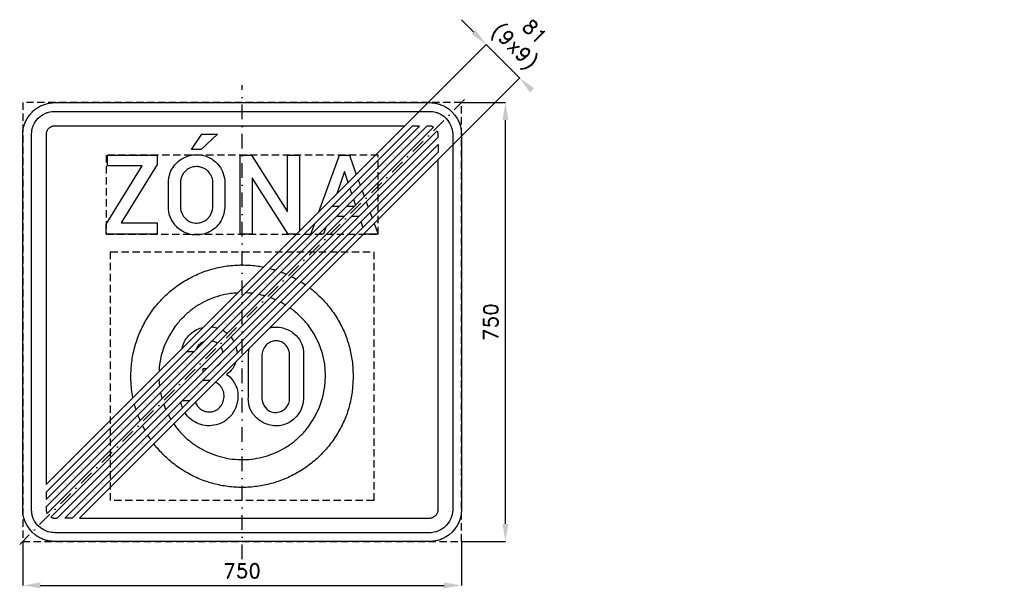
# Model space of a CAD drawing. Header units: millimetres. Extents: x -380 to 1302, y -455 to 517.
import ezdxf

# ---------------------------------------------------------------- set-up
doc = ezdxf.new("R2010")
doc.units = ezdxf.units.MM
doc.header["$LTSCALE"] = 5
doc.linetypes.add('ČERCHOVANÁX2', pattern=[2, 1, -0.5, 0, -0.5])
doc.linetypes.add('ČÁRKOVANÁX2', pattern=[1.5, 1, -0.5])
doc.layers.add('Kóty', color=2, linetype='Continuous')
doc.layers.add('Značka', color=7, linetype='Continuous')
doc.styles.get("Standard").update_dxf_attribs({"font": 'romand.shx', "height": 25})
doc.dimstyles.get("Standard").update_dxf_attribs({"dimtxt": 25, "dimasz": 30, "dimexe": 0.18, "dimexo": 0.0625, "dimgap": 12.5, "dimtad": 1, "dimdec": 0, "dimzin": 0, "dimdsep": 46, "dimtxsty": 'Standard', "dimcen": 0.09, "dimadec": 0, "dimazin": 0, "dimtfac": 1, "dimtdec": 0, "dimtofl": 0, "dimtmove": 0, "dimatfit": 3, "dimfxl": 1, "dimtolj": 1, "dimtzin": 0, "dimarcsym": 0})

# ---------------------------------------------------------------- blocks, each defined once
blk = doc.blocks.new('*D0')
at = {"layer": 'Defpoints', "color": 0, "transparency": 16777216}
for p in [(-375, -375), (375, -375), (375, -450)]:
    blk.add_point(p, dxfattribs=at)
at = {"layer": 'Kóty', "color": 0, "lineweight": -2, "transparency": 16777216}
for p, q in [((-375, -375.0625), (-375, -450.18)), ((375, -375.0625), (375, -450.18)), ((-345, -450), (345, -450))]:
    blk.add_line(p, q, dxfattribs=at)
at = {"layer": 'Kóty', "color": 0, "transparency": 16777216}
for points in [[(-345, -445), (-345, -455), (-375, -450)], [(345, -445), (345, -455), (375, -450)]]:
    blk.add_solid(points, dxfattribs=at)
at = {"layer": 'Kóty', "color": 0, "transparency": 16777216, "insert": (0, -425), "char_height": 25, "attachment_point": 5}
blk.add_mtext('\\A1;750', dxfattribs=at)
blk = doc.blocks.new('*D1')
at = {"layer": 'Defpoints', "color": 0, "transparency": 16777216}
for p in [(375, 375), (450, 375), (375, -375)]:
    blk.add_point(p, dxfattribs=at)
at = {"layer": 'Kóty', "color": 0, "lineweight": -2, "transparency": 16777216}
for p, q in [((375.0625, 375), (450.18, 375)), ((450, -345), (450, 345)), ((375.0625, -375), (450.18, -375))]:
    blk.add_line(p, q, dxfattribs=at)
at = {"layer": 'Kóty', "color": 0, "transparency": 16777216}
for points in [[(445, 345), (455, 345), (450, 375)], [(445, -345), (455, -345), (450, -375)]]:
    blk.add_solid(points, dxfattribs=at)
at = {"layer": 'Kóty', "color": 0, "transparency": 16777216, "insert": (425, 0), "char_height": 25, "attachment_point": 5, "rotation": 90}
blk.add_mtext('\\A1;750', dxfattribs=at)

msp = doc.modelspace()

# ---------------------------------------------------------------- linework, layer by layer
at = {"color": 3}
msp.add_lwpolyline([(-68.7, 321.2), (-42.2, 321.2), (-69.9, 294.6), (-86.8, 294.6), (-68.7, 321.2)], dxfattribs=at)
at = {"layer": 'Kóty'}
for p, q in [((395.8, 495.5), (374.6, 516.7)), ((270.8, 328.1), (417.1, 474.4)), ((328.1, 270.8), (474.4, 417.1))]:
    msp.add_line(p, q, dxfattribs=at)
msp.add_lwpolyline([(474.3, 417), (417, 474.3)], dxfattribs=at)
for points in [[(399.3, 499), (392.2, 492), (417, 474.3)], [(499, 399.3), (492, 392.2), (474.3, 417)]]:
    msp.add_solid(points, dxfattribs=at)
at = {"layer": 'Značka', "color": 6, "linetype": 'ČERCHOVANÁX2', "ltscale": 5}
msp.add_line((380.2, 380.1), (-380.1, -380.2), dxfattribs=at)
msp.add_lwpolyline([(0, -405), (0, 405)], dxfattribs=at)
at = {"layer": 'Značka', "color": 3}
for points in [[(-320, -375), (-320.2, -375), (-320.4, -375, -0.032177), (-327.5, -374.5, -0.035432), (-334.5, -373.1, -0.036231), (-341.3, -370.8, -0.034387), (-347.6, -367.6, -0.03373), (-353.6, -363.6), (-358.9, -358.9), (-363.6, -353.6), (-367.6, -347.6), (-370.8, -341.3), (-373.1, -334.5), (-374.5, -327.5), (-375, -320.4), (-375, -320.2), (-375, -320), (-375, 320), (-375, 320.2), (-375, 320.4), (-374.5, 327.5), (-373.1, 334.5), (-370.8, 341.3), (-367.6, 347.6), (-363.6, 353.6), (-358.9, 358.9, -0.03416), (-353.6, 363.6, -0.034204), (-347.6, 367.6, -0.03407), (-341.3, 370.7, -0.033398), (-334.5, 373.1, -0.034117), (-327.5, 374.5, -0.036743), (-320.4, 375), (-320.2, 375), (-320, 375), (320, 375), (320.2, 375), (320.4, 375, -0.032185), (327.5, 374.5, -0.035434), (334.5, 373.1, -0.036239), (341.3, 370.8, -0.034384), (347.6, 367.6, -0.033737), (353.6, 363.6), (358.9, 358.9), (363.6, 353.6), (367.6, 347.6), (370.8, 341.3), (373.1, 334.5), (374.5, 327.5), (375, 320.4), (375, 320.2), (375, 320), (375, -320), (375, -320.2), (375, -320.4), (374.5, -327.5), (373.1, -334.5), (370.8, -341.3), (367.6, -347.6), (363.6, -353.6), (358.9, -358.9), (353.6, -363.6), (347.6, -367.6, -0.034074), (341.3, -370.7, -0.033398), (334.5, -373.1, -0.034121), (327.5, -374.5, -0.036746), (320.4, -375), (320.2, -375), (320, -375), (-320, -375)], [(-320, -360), (-320.2, -360), (-320.3, -360, -0.032185), (-325.5, -359.6, -0.035458), (-330.6, -358.6, -0.036282), (-335.5, -356.9, -0.03438), (-340.1, -354.6), (-344.4, -351.7), (-348.3, -348.3), (-351.7, -344.4), (-354.6, -340.1), (-356.9, -335.5), (-358.6, -330.6), (-359.6, -325.5), (-360, -320.3), (-360, -320.2), (-360, -320), (-360, 320), (-360, 320.2), (-360, 320.3), (-359.6, 325.5), (-358.6, 330.6), (-356.9, 335.5), (-354.6, 340.1), (-351.7, 344.4), (-348.3, 348.3), (-344.4, 351.7), (-340.1, 354.6, -0.034054), (-335.5, 356.9, -0.033397), (-330.6, 358.6, -0.034162), (-325.5, 359.7, -0.036746), (-320.3, 360), (-320.2, 360), (-320, 360), (320, 360), (320.2, 360), (320.3, 360, -0.032185), (325.5, 359.6, -0.035458), (330.6, 358.6, -0.036271), (335.5, 356.9, -0.034372), (340.1, 354.6), (344.4, 351.7), (348.3, 348.3), (351.7, 344.4), (354.6, 340.1), (356.9, 335.5), (358.6, 330.6), (359.6, 325.5), (360, 320.3), (360, 320.2), (360, 320), (360, -320), (360, -320.2), (360, -320.3), (359.6, -325.5), (358.6, -330.6), (356.9, -335.5), (354.6, -340.1), (351.7, -344.4), (348.3, -348.3), (344.4, -351.7), (340.1, -354.6), (335.5, -356.9, -0.033409), (330.6, -358.6, -0.034162), (325.5, -359.7, -0.036752), (320.3, -360), (320.2, -360), (320, -360), (-320, -360)], [(-126.1, 239.1), (-126, 240.3), (-126, 241.4), (-125.2, 247), (-123.8, 252.5, -0.066316), (-118.6, 263.7, -0.068478), (-110.6, 273.1, -0.061906), (-101.8, 279.6, -0.059925), (-91.8, 283.9, -0.057361), (-81.4, 285.9, -0.057578), (-70.8, 285.5, -0.056928), (-60.6, 282.9, -0.057441), (-51.4, 278.1, -0.055444), (-43.5, 271.8), (-37.2, 263.9), (-33.5, 257.1), (-31, 249.8), (-30.3, 245.8), (-29.8, 241.7), (-29.7, 241), (-29.7, 240.4), (-29.7, 195.2), (-29.8, 194.1), (-29.9, 193.1), (-31.3, 184.7), (-34.1, 176.7, -0.078747), (-41.4, 165.4, -0.073081), (-51.6, 156.7, -0.060083), (-61.4, 151.7, -0.059823), (-72.1, 149.2, -0.071111), (-85.4, 149.3, -0.074187), (-98, 153.1, -0.066062), (-108, 159.2, -0.061724), (-116.2, 167.6), (-120.9, 174.8), (-124, 182.8), (-125.2, 188), (-125.9, 193.4), (-126, 194.6), (-126.1, 195.9), (-126.1, 239.1)], [(-105.5, 239.1), (-105.5, 195.9), (-105.5, 195.1), (-105.4, 194.2), (-104.7, 190), (-103.3, 185.9), (-100.1, 180.3), (-95.7, 175.7), (-90.5, 172.1, 0.064258), (-84.6, 169.9, 0.050477), (-79.8, 169.2, 0.044574), (-74.9, 169.4, 0.073926), (-66.6, 171.6, 0.084947), (-59.4, 176.2), (-54.6, 181.8), (-51.5, 188.4), (-50.6, 191.7), (-50.1, 195.1), (-50.1, 195.6), (-50.1, 196), (-50.1, 239), (-50.1, 239.7), (-50.1, 240.5), (-50.9, 245.2), (-52.7, 249.7, 0.076987), (-57.7, 257, 0.083771), (-64.6, 262.2, 0.069846), (-71.1, 264.9, 0.066683), (-78.1, 265.6, 0.088539), (-87.7, 263.9, 0.098173), (-95.9, 259), (-100.1, 254.5), (-103.1, 249.2), (-104.7, 245), (-105.5, 240.6), (-105.5, 239.8), (-105.5, 239.1)], [(-186.5, -129.2, -0.020102), (-188.8, -114.8, -0.034381), (-190, -90, -0.034401), (-188.1, -65.2, -0.03442), (-182.9, -40.9, -0.034419), (-174.6, -17.5, -0.034434), (-163.3, 4.6, -0.034445), (-149.3, 25.2, -0.034421), (-132.6, 43.6, -0.034437), (-113.7, 59.8, -0.034439), (-92.8, 73.3, -0.034412), (-70.4, 84, -0.0344), (-46.8, 91.7, -0.034417), (-22.3, 96.3, -0.034414), (2.5, 97.5, -0.034417), (27.3, 95.6, -0.013248), (36.7, 94, -0.013248)], [(47.1, 91.6, -0.006471), (51.6, 90.4, -0.00778), (57, 88.8)], [(66.5, 85.6, -0.012742), (75, 82.1, -0.00079), (75.6, 81.9)], [(84.2, 77.9, -0.013015), (92.6, 73.5, -0.013015)], [(100.6, 68.7, -0.012732), (108.3, 63.7, -0.012732)], [(115.6, 58.4, -0.00358), (117.7, 56.8, -0.03442), (136.1, 40.1, -0.034411), (152.3, 21.2, -0.034517), (165.8, 0.3, -0.034377), (176.5, -22.1, -0.034055), (184.1, -45.7), (188.6, -68.9), (190, -92.5)], [(-7.4, 49.8, 0.024137), (-20.5, 48.6, 0.034401), (-38.7, 44.6, 0.034417), (-56.3, 38.5, 0.034406), (-72.9, 30, 0.034444), (-88.3, 19.5, 0.034423), (-102.1, 6.9, 0.034436), (-114.2, -7.2), (-124.3, -22.9), (-132.4, -39.7), (-138.1, -57.4), (-141.6, -75.7), (-142, -84.7)], [(17.2, 49, 0.000818), (16.8, 49.1, 0.021026), (5.4, 49.9, 0.021026)], [(38.4, 44.8, 0.006307), (35.1, 45.6, 0.013141), (28.1, 47.2, 0.013141)], [(57.2, 38.1, 0.00869), (52.8, 39.9, 0.00938), (48.1, 41.7)], [(73.9, 29.4, 0.009117), (69.6, 31.8, 0.008115), (65.8, 33.9)], [(142.5, -92.5), (142.5, -91.6), (142.5, -90.6), (141.1, -72.1), (137.1, -53.8), (131, -36.2), (122.5, -19.6), (112, -4.2, 0.034437), (99.4, 9.6, 0.034572), (85.3, 21.7, 0.008318), (81.6, 24.4, 0.008318)], [(-102.8, -45.5), (-102.4, -43.8, -0.070947), (-97.2, -31.2, -0.07659), (-88.6, -20.6, -0.078996), (-77.4, -12.8, -0.065106), (-66.4, -9.1)], [(-52.7, -8.1, -0.013087), (-50.3, -8.4, -0.046707), (-42, -10.2)], [(-33.2, -14.1, -0.050054), (-25.6, -19.2)], [(47.9, -9.4, -0.019271), (51.4, -8.9, -0.062018), (63.5, -8.9, -0.064514), (75.2, -11.9, -0.05545), (84.2, -16.4, -0.05544), (92.1, -22.8), (97.8, -29.7), (102, -37.7), (104.1, -44.5), (105, -51.6), (105, -54), (105, -56.5), (105, -129), (105, -130.5), (105, -131.9), (103.9, -140.6), (101, -148.8, -0.066712), (94.8, -159.2, -0.065918), (86.1, -167.7, -0.061041), (76.8, -173.4, -0.064128), (66.3, -176.6, -0.069652), (54.2, -177.3, -0.067447), (42.5, -174.6, -0.056834), (33, -170.1, -0.049646), (24.6, -163.7), (18.2, -156.8), (13.7, -148.8), (11.5, -141.5), (10.7, -133.9), (10.6, -131.5), (10.7, -129), (10.7, -57.5)], [(-65.1, -33.3, 0.053398), (-69.4, -35.6, 0.096252), (-75.7, -41.4, 0.073219), (-78.7, -46.8, 0.073219)], [(-42.5, -36.1, 0.000444), (-42.5, -36.1, 0.097645), (-50.6, -32.5, 0.008273), (-51.4, -32.3, 0.008273)], [(-19.3, -25.6, -0.040604), (-15.1, -31.8, -0.010075), (-14.2, -33.3, -0.010075)], [(33.5, -57.5), (33.5, -129), (33.5, -130), (33.5, -131), (34.7, -137.1), (37.5, -142.9), (42.2, -148.8, 0.094534), (48.4, -152.8, 0.108428), (56.7, -154.4, 0.087557), (65.3, -152.8, 0.07814), (72, -149.3, 0.088123), (77.2, -143.9), (79.6, -139.3), (80.9, -134.4), (81.1, -131.7), (81.1, -129), (81.1, -57.5), (81, -55.2), (80.7, -52.8), (79.2, -47), (76.2, -41.6, 0.08811), (70.6, -36, 0.097846), (63.3, -32.7, 0.099853), (55.2, -32.2, 0.088275), (47.4, -34.7, 0.074096), (41.7, -38.6), (37.4, -43.9), (35.2, -48.4), (34, -53.2), (33.7, -55.4), (33.5, -57.5)], [(-32.8, -51.9, 0.015437), (-33.1, -50.5, 0.0965), (-36.3, -42.7)], [(-10.5, -42.3, -0.010311), (-10, -44, -0.055851), (-8.7, -53.3, -0.055851)], [(-10.7, -68, -0.027933), (-12.4, -72.5, -0.105095), (-21.2, -84.9), (-23.8, -87.3), (-26.5, -89.5), (-24, -91.4), (-21.6, -93.3), (-15.3, -100.2), (-10.7, -108.4, -0.07477), (-7.5, -120.2), (-7.6, -132.6, -0.089348), (-12.9, -150.5, -0.101825), (-24.2, -165, -0.087328), (-37, -173.3, -0.080955), (-51.9, -176.9, -0.079652), (-67.1, -176.1, -0.08266), (-81.1, -170.5, -0.076765), (-92.2, -161.9, -0.048348), (-97.6, -154.9, -0.048348)], [(-44.2, -76, 0.031587), (-41.9, -74.4, 0.096174), (-36, -67.9)], [(190, -92.5), (190, -93.7), (190, -95), (188.1, -119.8, -0.035736), (182.9, -144.1, -0.036669), (174.7, -167.6, -0.034776), (163.3, -189.6, -0.034035), (149.3, -210.2, -0.034416), (132.6, -228.6, -0.034587), (113.7, -244.8, -0.034443), (92.8, -258.3, -0.034383), (70.4, -269.1, -0.034412), (46.8, -276.7, -0.034422), (22.3, -281.3, -0.03442), (-2.5, -282.5, -0.034418), (-27.3, -280.6, -0.034422), (-51.6, -275.4, -0.034427), (-75, -267.1, -0.034435), (-97.1, -255.8, -0.034416), (-117.7, -241.8, -0.03438), (-136.1, -225.1, -0.031083), (-150.9, -208.1, -0.031083)], [(-116.6, -173.9), (-112, -180.8, 0.034372), (-99.4, -194.6, 0.034421), (-85.3, -206.7, 0.034398), (-69.6, -216.8, 0.034415), (-52.8, -224.9, 0.034403), (-35.1, -230.6, 0.034426), (-16.8, -234.1, 0.034416), (1.9, -235, 0.034416), (20.5, -233.6, 0.034409), (38.7, -229.7, 0.034414), (56.3, -223.5, 0.0344), (72.9, -215, 0.034419), (88.3, -204.5, 0.034401), (102.1, -191.9, 0.034389), (114.2, -177.8), (124.3, -162.1), (132.4, -145.3), (138.1, -127.6), (141.5, -110.2), (142.5, -92.5)], [(-79.9, -137.2), (-79.6, -137.9), (-76.3, -143.6), (-71.6, -148.2, 0.079662), (-64.8, -152, 0.083488), (-57.3, -153.5, 0.07874), (-50.1, -152.8, 0.077299), (-43.5, -149.9, 0.09499), (-36.7, -143.8, 0.087514), (-32.4, -135.6, 0.097365), (-30.8, -125.2, 0.104344), (-33.3, -115.1, 0.094785), (-38.7, -107.4, 0.084028), (-45.4, -102.6)], [(-181.3, -149.5, -0.014286), (-184.1, -139.5, -0.014286)], [(-174.4, -168.1, -0.007661), (-176.5, -162.9, -0.005859), (-178.1, -159, -0.005859)], [(-165.9, -185, -0.013005), (-170.4, -176.7)], [(-156.2, -200.8, -0.012707), (-161.3, -193.1)]]:
    msp.add_lwpolyline(points, format="xyb", dxfattribs=at)
at = {"layer": 'Značka', "color": 6, "linetype": 'ČÁRKOVANÁX2', "ltscale": 2.5}
for points in [[(-375, -375), (375, -375), (375, 375), (-375, 375)], [(-232.2, 150), (232.2, 150), (232.2, 285), (-232.2, 285)]]:
    msp.add_lwpolyline(points, close=True, dxfattribs=at)
at = {"layer": 'Značka', "color": 3}
for points in [[(-335, -320.1, 0.032177), (-334.9, -322.1, 0.035441), (-334.5, -324, 0.036268), (-333.8, -325.8, 0.022361), (-333.3, -326.9), (326.9, 333.3, 0.022081), (325.8, 333.8, 0.033375), (324, 334.5, 0.034152), (322.1, 334.9, 0.036782), (320.1, 335), (320.1, 335), (320, 335), (315.9, 335), (-335, -315.9), (-335, -320), (-335, -320.1)], [(-320.1, 335), (-320.1, 335), (-322.1, 334.9, 0.035395), (-324, 334.5, 0.036252), (-325.8, 333.8, 0.034424), (-327.5, 333, 0.033719), (-329.2, 331.9, 0.034079), (-330.6, 330.6, 0.034203), (-331.9, 329.2, 0.03424), (-333, 327.5, 0.034036), (-333.8, 325.8, 0.033414), (-334.5, 324, 0.034135), (-334.9, 322.1, 0.036746), (-335, 320.1), (-335, 320.1), (-335, 320), (-335, -277.7), (277.7, 335), (-320, 335)], [(335, 320.1, 0.032207), (334.9, 322.1, 0.035399), (334.5, 324, 0.036246), (333.8, 325.8, 0.022358), (333.3, 326.9), (-326.9, -333.3, 0.022094), (-325.8, -333.8, 0.033411), (-324, -334.5, 0.034127), (-322.1, -334.9, 0.036745), (-320.1, -335), (-320.1, -335), (-320, -335), (-315.9, -335), (335, 315.9), (335, 320), (335, 320.1)], [(320.1, -335, 0.032174), (322.1, -334.9, 0.035445), (324, -334.5, 0.036262), (325.8, -333.8, 0.034405), (327.5, -333, 0.03371), (329.2, -331.9, 0.034093), (330.6, -330.6, 0.034186), (331.9, -329.2, 0.034242), (333, -327.5, 0.034026), (333.8, -325.8, 0.033372), (334.5, -324, 0.034144), (334.9, -322.1, 0.03678), (335, -320.1), (335, -320.1), (335, -320), (335, 277.7), (-277.7, -335), (320, -335), (320.1, -335)]]:
    msp.add_lwpolyline(points, format="xyb", close=True, dxfattribs=at)
for points in [[(-335, -303.2), (303.2, 335), (290.5, 335), (-335, -290.5)], [(-303.2, -335), (335, 303.2), (335, 290.5), (-290.5, -335)]]:
    msp.add_lwpolyline(points, close=True, dxfattribs=at)
for points in [[(-232.2, 150), (-232.2, 167), (-170.7, 266.7), (-229.8, 266.7), (-229.8, 285), (-145.2, 285), (-145.2, 269.1), (-206.8, 169.4), (-145.2, 169.4), (-145.2, 150), (-232.2, 150)], [(-3.2, 150), (-3.2, 285), (16.2, 285), (77.5, 188.6), (77.5, 285), (98.2, 285), (98, 155.3)], [(131.2, 188.5), (166.2, 285), (183.3, 285), (195.1, 252.4)], [(181.1, 238.4), (174.7, 257.4), (162, 219.3)], [(92.7, 150), (78.6, 150), (17.2, 246.2), (17.2, 150), (-3.2, 150)], [(198.5, 243), (201.9, 233.7)], [(187.5, 219.3), (184.3, 228.8)], [(205.3, 224.4), (208.6, 215)], [(193.8, 200.2), (190.6, 209.7)], [(212, 205.7), (215.4, 196.3)], [(155.7, 200.2), (155, 198.1), (166.3, 198.1)], [(179, 198.1), (191.7, 198.1)], [(218.8, 187), (222.2, 177.6)], [(117.3, 150), (124, 168.6)], [(173.8, 180.2), (161.1, 180.2)], [(199.3, 180.2), (186.5, 180.2)], [(206.5, 162), (203.3, 171.5)], [(225.6, 168.3), (232.2, 150), (210.5, 150), (209.7, 152.4)], [(142.8, 161.9), (138.9, 150), (130.9, 150)], [(118.2, 150), (117.3, 150)], [(10.7, -57.5), (10.7, -56), (10.7, -54.5), (11.8, -45.5)], [(-82.8, -50.9), (-95.5, -50.9)], [(-66.8, -85.9), (-66.8, -79.1), (-60.1, -79.1)], [(-142.2, -97.7), (-141.3, -109.5)], [(-55.4, -100), (-55.6, -100), (-56.5, -99.9), (-66.8, -99.9), (-66.8, -98.6)], [(-139.5, -120.4), (-137.2, -130.9)], [(-102.2, -134), (-89.5, -134)], [(-133.9, -140.3), (-131, -148.8), (-130.5, -149.6)], [(-101.8, -146.3), (-102.9, -143.6), (-104.6, -136.5), (-104.6, -136.4)], [(-126.2, -158), (-122.5, -165.4), (-121.8, -166.3)]]:
    msp.add_lwpolyline(points, dxfattribs=at)
at = {"layer": 'Značka', "color": 6, "linetype": 'ČÁRKOVANÁX2', "ltscale": 2.5}
msp.add_lwpolyline([(-225, -305), (-225, 120), (225, 120), (225, -305), (-225, -305)], dxfattribs=at)

# ---------------------------------------------------------------- texts
at = {"layer": 'Kóty', "insert": (461, 553.2), "char_height": 25, "attachment_point": 1, "rotation": 315.082}
msp.add_mtext_dynamic_manual_height_columns('\\pi46.30769;81\\P\\pi15.35531;(9x9)', width=125.949, gutter_width=125, heights=[0], dxfattribs=at)

# ---------------------------------------------------------------- dimensions: what is measured, and where the dimension line sits
at = {"layer": 'Kóty'}
dim = msp.add_linear_dim(base=(450, 375), p1=(375, -375), p2=(375, 375), angle=90, dimstyle='Standard', dxfattribs=at)
dim.commit()
dim.dimension.update_dxf_attribs({"geometry": '*D1', "text_midpoint": (425, 0)})
dim = msp.add_linear_dim(base=(375, -450), p1=(-375, -375), p2=(375, -375), dimstyle='Standard', dxfattribs=at)
dim.commit()
dim.dimension.update_dxf_attribs({"geometry": '*D0', "text_midpoint": (0, -425)})

doc.saveas('drawing.dxf')
